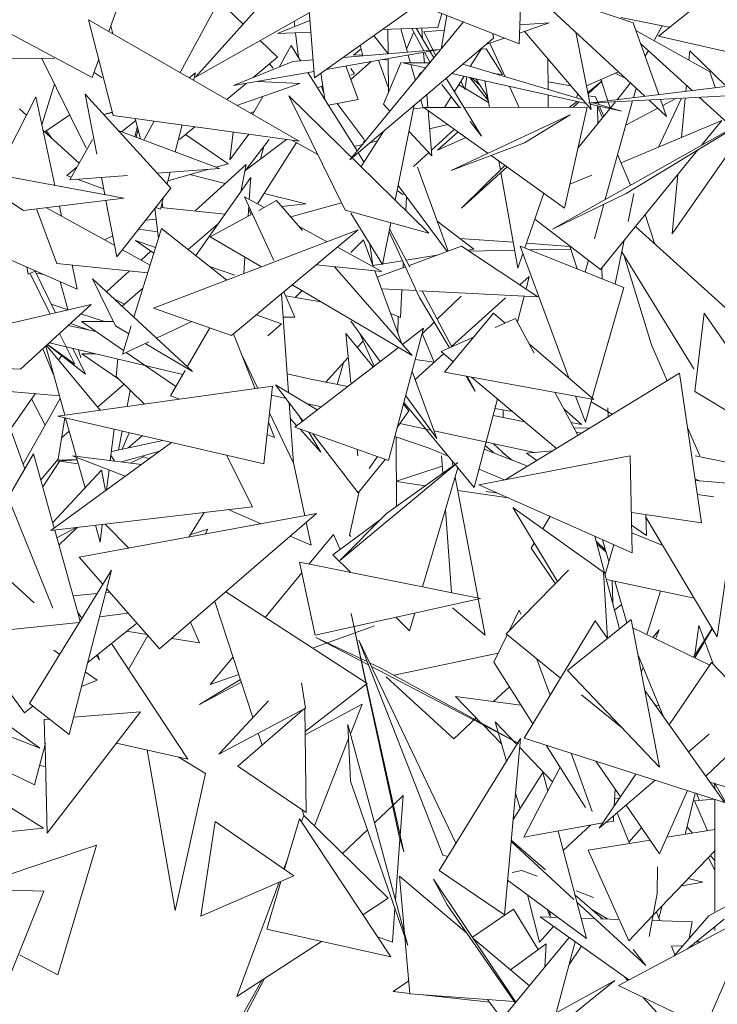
# Model space of a CAD drawing. Header units: metres. Extents: x -14.5 to 13.1, y -18.9 to 3.3.
# Tile 138 of 216: x 10.412 to 10.539, y 2.245 to 2.424. Entities that reach past the tile are written whole.
import ezdxf

# ---------------------------------------------------------------- set-up
doc = ezdxf.new("R2010")
doc.units = ezdxf.units.M
doc.layers.add('G-IMPT', color=7, linetype='Continuous', lineweight=5)
doc.layers.add('L-PLNT', color=7, linetype='Continuous', lineweight=5, true_color=0x005900)

# ---------------------------------------------------------------- blocks, each defined once
blk = doc.blocks.new('ÁRVORES ORNAMENTAIS - Pequeno e Médio Porte - Ipê-roxo-2940656-CORTE_CALÇADA')
at = {"layer": 'G-IMPT', "color": 253, "true_color": 0xaaaaaa}
for p, q in [((6.79306, 2.44606), (6.76361, 2.4132)), ((6.78525, 2.41308), (6.81826, 2.43663)), ((6.82312, 2.43548), (6.82242, 2.41924)), ((6.84776, 2.42067), (6.86253, 2.43244)), ((6.76968, 2.43049), (6.7608, 2.41402)), ((6.74782, 2.42151), (6.75032, 2.42847)), ((6.78525, 2.41308), (6.78394, 2.42917)), ((6.84532, 2.40971), (6.82419, 2.42927)), ((6.82457, 2.42926), (6.8432, 2.42309)), ((6.74479, 2.4131), (6.71866, 2.42715)), ((6.77225, 2.42284), (6.76784, 2.42708)), ((6.80404, 2.42649), (6.82242, 2.41924)), ((6.78429, 2.4249), (6.76361, 2.4132)), ((6.8084, 2.42477), (6.80764, 2.42222)), ((6.74414, 2.42363), (6.74863, 2.40624)), ((6.74414, 2.42363), (6.78243, 2.40152)), ((6.7844, 2.42349), (6.77853, 2.42111)), ((6.78155, 2.42335), (6.78166, 2.42238)), ((6.81233, 2.42322), (6.79165, 2.39815)), ((6.80824, 2.41826), (6.80931, 2.42441)), ((6.82792, 2.42307), (6.8225, 2.4212)), ((6.82792, 2.42307), (6.82257, 2.42269)), ((6.84096, 2.42403), (6.84975, 2.42225)), ((6.84785, 2.41002), (6.8432, 2.42309)), ((6.74819, 2.42255), (6.74858, 2.42107)), ((6.78458, 2.42134), (6.77853, 2.42111)), ((6.78179, 2.42123), (6.78231, 2.41678)), ((6.80764, 2.42222), (6.79752, 2.42183)), ((6.79855, 2.42187), (6.7986, 2.41744)), ((6.80096, 2.42196), (6.80215, 2.41772)), ((6.80324, 2.42126), (6.80199, 2.41827)), ((6.80512, 2.41796), (6.80294, 2.42204)), ((6.80614, 2.41804), (6.80369, 2.42207)), ((6.80472, 2.42211), (6.80488, 2.42012)), ((6.80884, 2.42172), (6.80514, 2.42146)), ((6.80731, 2.41713), (6.80514, 2.42146)), ((6.81767, 2.42111), (6.81778, 2.42027)), ((6.82339, 2.42151), (6.83556, 2.40733)), ((6.83274, 2.42135), (6.83556, 2.40733)), ((6.84369, 2.4217), (6.85709, 2.41415)), ((6.84846, 2.42251), (6.84698, 2.41985)), ((6.77849, 2.41684), (6.77536, 2.41985)), ((6.81778, 2.42027), (6.79165, 2.39815)), ((6.7986, 2.41746), (6.79604, 2.42078)), ((6.8198, 2.42027), (6.81639, 2.4191)), ((6.81714, 2.41936), (6.81993, 2.41323)), ((6.84454, 2.41933), (6.85389, 2.41076)), ((6.84776, 2.42067), (6.87041, 2.41547)), ((6.77878, 2.41503), (6.78096, 2.41894)), ((6.78096, 2.41894), (6.78269, 2.41617)), ((6.78737, 2.4146), (6.80797, 2.41819)), ((6.79045, 2.41679), (6.80797, 2.41819)), ((6.79232, 2.4172), (6.79372, 2.41833)), ((6.79356, 2.41901), (6.79403, 2.41708)), ((6.80508, 2.41756), (6.80522, 2.41578)), ((6.80625, 2.41585), (6.80525, 2.41772)), ((6.80687, 2.41684), (6.80623, 2.41789)), ((6.81564, 2.41846), (6.81355, 2.41512)), ((6.81643, 2.41833), (6.81552, 2.41827)), ((6.8194, 2.41367), (6.81643, 2.41833)), ((6.84596, 2.41803), (6.84537, 2.41698)), ((6.85348, 2.41798), (6.85331, 2.41627)), ((6.85348, 2.41798), (6.86006, 2.41152)), ((6.73798, 2.41659), (6.7295, 2.41667)), ((6.74373, 2.40027), (6.73563, 2.41661)), ((6.74479, 2.4131), (6.74599, 2.41645)), ((6.78131, 2.41606), (6.7705, 2.41165)), ((6.77849, 2.41684), (6.77406, 2.41311)), ((6.78131, 2.41606), (6.78498, 2.41635)), ((6.79552, 2.41602), (6.79183, 2.41277)), ((6.79399, 2.41722), (6.79232, 2.4172)), ((6.79687, 2.41625), (6.79865, 2.41135)), ((6.79861, 2.4163), (6.79775, 2.41641)), ((6.801, 2.4159), (6.7978, 2.40825)), ((6.79861, 2.41656), (6.79866, 2.41031)), ((6.80618, 2.41577), (6.80128, 2.41582)), ((6.80128, 2.41582), (6.80546, 2.41489)), ((6.80229, 2.4172), (6.80268, 2.4158)), ((6.82769, 2.4165), (6.82772, 2.41093)), ((6.74664, 2.41304), (6.74514, 2.41406)), ((6.76244, 2.41307), (6.7636, 2.41399)), ((6.76325, 2.4126), (6.7636, 2.41399)), ((6.7705, 2.41165), (6.78516, 2.41421)), ((6.77702, 2.4156), (6.77772, 2.41482)), ((6.78404, 2.41401), (6.79298, 2.39976)), ((6.7871, 2.40914), (6.78638, 2.41389)), ((6.79316, 2.40913), (6.79094, 2.41522)), ((6.79249, 2.4138), (6.79181, 2.41478)), ((6.80277, 2.41549), (6.80358, 2.41261)), ((6.80392, 2.41303), (6.80456, 2.41402)), ((6.81218, 2.41553), (6.83408, 2.40905)), ((6.8194, 2.41367), (6.81773, 2.41388)), ((6.84052, 2.41415), (6.83469, 2.41164)), ((6.8399, 2.41389), (6.84174, 2.41302)), ((6.85709, 2.41415), (6.85811, 2.41128)), ((6.77282, 2.41206), (6.76931, 2.4091)), ((6.77112, 2.40806), (6.78259, 2.41206)), ((6.77493, 2.41242), (6.78259, 2.41206)), ((6.79249, 2.4138), (6.79181, 2.41354)), ((6.81562, 2.40244), (6.8092, 2.41301)), ((6.81018, 2.41384), (6.83463, 2.40841)), ((6.81243, 2.41334), (6.81069, 2.41056)), ((6.81255, 2.41097), (6.81186, 2.41243)), ((6.81255, 2.41097), (6.81293, 2.41323)), ((6.8135, 2.4131), (6.81681, 2.40894)), ((6.81531, 2.41172), (6.81378, 2.41304)), ((6.81669, 2.40962), (6.81456, 2.41287)), ((6.81618, 2.41251), (6.81703, 2.40769)), ((6.83187, 2.41163), (6.82771, 2.41233)), ((6.83757, 2.41249), (6.83495, 2.41037)), ((6.83757, 2.41249), (6.83499, 2.41015)), ((6.86497, 2.41212), (6.83505, 2.40844)), ((6.83855, 2.40887), (6.83727, 2.41275)), ((6.84025, 2.40908), (6.84271, 2.41213)), ((6.73797, 2.4119), (6.73566, 2.40453)), ((6.78672, 2.41163), (6.78577, 2.41127)), ((6.78693, 2.41027), (6.78652, 2.41155)), ((6.80837, 2.41188), (6.81159, 2.40769)), ((6.81241, 2.41127), (6.81148, 2.41182)), ((6.81687, 2.4086), (6.81258, 2.41116)), ((6.82072, 2.4115), (6.82246, 2.40769)), ((6.83505, 2.40844), (6.87093, 2.41034)), ((6.84321, 2.40945), (6.8437, 2.41121)), ((6.85287, 2.4117), (6.85276, 2.41062)), ((6.72734, 2.3955), (6.73457, 2.40958)), ((6.73803, 2.3935), (6.73457, 2.40958)), ((6.74351, 2.41009), (6.75911, 2.39302)), ((6.74351, 2.41009), (6.74564, 2.39921)), ((6.77398, 2.4064), (6.77581, 2.4097)), ((6.78059, 2.40977), (6.79078, 2.38901)), ((6.78059, 2.40977), (6.80603, 2.38481)), ((6.79316, 2.40913), (6.78776, 2.40809)), ((6.80457, 2.40908), (6.80498, 2.40761)), ((6.80567, 2.41002), (6.80586, 2.40768)), ((6.8101, 2.40962), (6.80888, 2.40768)), ((6.81636, 2.41013), (6.81678, 2.40909)), ((6.82772, 2.40995), (6.82773, 2.40769)), ((6.83297, 2.40878), (6.83163, 2.4077)), ((6.83337, 2.40869), (6.83227, 2.4077)), ((6.83311, 2.41018), (6.83285, 2.40941)), ((6.83313, 2.40025), (6.83995, 2.4087)), ((6.83631, 2.40958), (6.83506, 2.4098)), ((6.83596, 2.40849), (6.84106, 2.40698)), ((6.83691, 2.40821), (6.83631, 2.40958)), ((6.83811, 2.39098), (6.84305, 2.40887)), ((6.83897, 2.4076), (6.83863, 2.40863)), ((6.84926, 2.40606), (6.84606, 2.40903)), ((6.85198, 2.40934), (6.84778, 2.40047)), ((6.84926, 2.40606), (6.84817, 2.40914)), ((6.85091, 2.40928), (6.84856, 2.40803)), ((6.85264, 2.40938), (6.85195, 2.40222)), ((6.85525, 2.40951), (6.86044, 2.40476)), ((6.73286, 2.40625), (6.73159, 2.4074)), ((6.74847, 2.40683), (6.74688, 2.4064)), ((6.7485, 2.40674), (6.74691, 2.40637)), ((6.77428, 2.40695), (6.77353, 2.40666)), ((6.78938, 2.40841), (6.79426, 2.40183)), ((6.7978, 2.40825), (6.79896, 2.40701)), ((6.79993, 2.3908), (6.80337, 2.40807)), ((6.80498, 2.40761), (6.80324, 2.4074)), ((6.81185, 2.40769), (6.80512, 2.40768)), ((6.8168, 2.39933), (6.80512, 2.40768)), ((6.8059, 2.40712), (6.80655, 2.39889)), ((6.83479, 2.4077), (6.81243, 2.40769)), ((6.8307, 2.38938), (6.83479, 2.4077)), ((6.83537, 2.40825), (6.84106, 2.40698)), ((6.83668, 2.40796), (6.83677, 2.40476)), ((6.83759, 2.40578), (6.83668, 2.40795)), ((6.83784, 2.4061), (6.83706, 2.40787)), ((6.84765, 2.40755), (6.84183, 2.40445)), ((6.74074, 2.40631), (6.73617, 2.40325)), ((6.74863, 2.40624), (6.78243, 2.40152)), ((6.75015, 2.40327), (6.75273, 2.40533)), ((6.75263, 2.40568), (6.75361, 2.40196)), ((6.75605, 2.4052), (6.75423, 2.40183)), ((6.81009, 2.39619), (6.83175, 2.40633)), ((6.81353, 2.40515), (6.81562, 2.40244)), ((6.82339, 2.40122), (6.83175, 2.40633)), ((6.82848, 2.38557), (6.86575, 2.40651)), ((6.84097, 2.39762), (6.8593, 2.4053)), ((6.84188, 2.39204), (6.86575, 2.40651)), ((6.86534, 2.40633), (6.85025, 2.38471)), ((6.85568, 2.40085), (6.8593, 2.4053)), ((6.74245, 2.39755), (6.73588, 2.40351)), ((6.73643, 2.40343), (6.73741, 2.40213)), ((6.74952, 2.40351), (6.76794, 2.39655)), ((6.75302, 2.40421), (6.75259, 2.40235)), ((6.75316, 2.40369), (6.75278, 2.40228)), ((6.75991, 2.39959), (6.76116, 2.40449)), ((6.76346, 2.40417), (6.76069, 2.40183)), ((6.77044, 2.4032), (6.76986, 2.39818)), ((6.79369, 2.39692), (6.79775, 2.40331)), ((6.80242, 2.40331), (6.80655, 2.39889)), ((6.80616, 2.40381), (6.80945, 2.40458)), ((6.81067, 2.40371), (6.80647, 2.39987)), ((6.8076, 2.39994), (6.81133, 2.40324)), ((6.74488, 2.40183), (6.74073, 2.39453)), ((6.76956, 2.39745), (6.76178, 2.40275)), ((6.76986, 2.39818), (6.77328, 2.4028)), ((6.77257, 2.39613), (6.78017, 2.40183)), ((6.77699, 2.40183), (6.77264, 2.39618)), ((6.78124, 2.40169), (6.78582, 2.39912)), ((6.79401, 2.40101), (6.79432, 2.40175)), ((6.79534, 2.40127), (6.79665, 2.40158)), ((6.8128, 2.40219), (6.8076, 2.39994)), ((6.78194, 2.4013), (6.77487, 2.39014)), ((6.77604, 2.4006), (6.77543, 2.39827)), ((6.79246, 2.4006), (6.79396, 2.40095)), ((6.82339, 2.40122), (6.81009, 2.39619)), ((6.83724, 2.37823), (6.85496, 2.39996)), ((6.79318, 2.39944), (6.79423, 2.39777)), ((6.80602, 2.39946), (6.80324, 2.39692)), ((6.8307, 2.38938), (6.81734, 2.39893)), ((6.81877, 2.39791), (6.81905, 2.39633)), ((6.84267, 2.39354), (6.84035, 2.39911)), ((6.72037, 2.3968), (6.73233, 2.38893)), ((6.72037, 2.3968), (6.75056, 2.39117)), ((6.74017, 2.39532), (6.74202, 2.39679)), ((6.76794, 2.39655), (6.75665, 2.39571)), ((6.76583, 2.3964), (6.75856, 2.39434)), ((6.76352, 2.38885), (6.77281, 2.39731)), ((6.76956, 2.39745), (6.76728, 2.3968)), ((6.77181, 2.39232), (6.77281, 2.39731)), ((6.80396, 2.39681), (6.80952, 2.38157)), ((6.81986, 2.39713), (6.81196, 2.38934)), ((6.82026, 2.39685), (6.81196, 2.38934)), ((6.74101, 2.39502), (6.74017, 2.39532)), ((6.75123, 2.39531), (6.74073, 2.39453)), ((6.74688, 2.3929), (6.74208, 2.39463)), ((6.74648, 2.39496), (6.74709, 2.39182)), ((6.75842, 2.39378), (6.75896, 2.39588)), ((6.769, 2.39384), (6.76258, 2.39548)), ((6.76364, 2.38073), (6.77366, 2.39494)), ((6.77337, 2.39096), (6.77366, 2.39494)), ((6.81914, 2.39583), (6.82222, 2.37844)), ((6.83167, 2.39373), (6.83565, 2.39539)), ((6.85129, 2.39547), (6.85025, 2.38471)), ((6.75911, 2.39302), (6.74931, 2.38053)), ((6.80029, 2.3926), (6.80134, 2.39179)), ((6.80046, 2.39348), (6.80935, 2.38151)), ((6.73233, 2.38893), (6.75056, 2.39117)), ((6.7473, 2.39077), (6.74931, 2.38053)), ((6.75723, 2.38916), (6.75779, 2.39135)), ((6.77606, 2.38949), (6.7725, 2.39143)), ((6.7725, 2.39143), (6.77785, 2.37984)), ((6.77831, 2.39073), (6.77509, 2.38896)), ((6.78366, 2.39012), (6.77608, 2.39205)), ((6.77831, 2.39073), (6.78308, 2.38529)), ((6.80185, 2.38892), (6.80198, 2.39144)), ((6.82691, 2.39209), (6.82348, 2.38212)), ((6.84188, 2.39204), (6.82848, 2.38557)), ((6.84329, 2.39204), (6.84225, 2.38692)), ((6.73467, 2.38922), (6.73835, 2.37932)), ((6.74891, 2.38256), (6.73648, 2.38944)), ((6.73923, 2.38792), (6.73884, 2.38973)), ((6.75685, 2.38383), (6.75622, 2.38934)), ((6.75723, 2.38916), (6.75633, 2.38949)), ((6.75732, 2.38949), (6.76897, 2.38829)), ((6.75766, 2.38945), (6.75756, 2.39044)), ((6.77314, 2.3879), (6.77328, 2.38975)), ((6.7737, 2.3882), (6.77324, 2.38929)), ((6.77924, 2.38967), (6.78366, 2.39012)), ((6.79014, 2.39033), (6.7809, 2.38778)), ((6.79078, 2.38901), (6.80603, 2.38481)), ((6.83612, 2.3838), (6.83786, 2.3901)), ((6.75453, 2.38718), (6.75644, 2.38737)), ((6.77393, 2.38833), (6.76628, 2.38414)), ((6.79181, 2.38847), (6.7976, 2.3791)), ((6.80753, 2.38701), (6.81419, 2.38188)), ((6.82528, 2.38735), (6.83724, 2.37823)), ((6.84713, 2.38281), (6.84536, 2.38819)), ((6.75742, 2.38565), (6.75239, 2.36953)), ((6.75671, 2.38505), (6.75325, 2.38555)), ((6.75597, 2.37119), (6.79319, 2.38541)), ((6.76927, 2.37627), (6.75742, 2.38565)), ((6.76776, 2.38657), (6.76224, 2.38183)), ((6.77016, 2.36623), (6.79319, 2.38541)), ((6.78754, 2.38325), (6.78244, 2.38602)), ((6.7976, 2.3791), (6.79912, 2.38672)), ((6.79889, 2.38558), (6.80256, 2.37861)), ((6.86472, 2.36689), (6.84358, 2.38601)), ((6.72131, 2.38373), (6.74209, 2.37464)), ((6.74857, 2.3843), (6.74703, 2.3836)), ((6.75268, 2.38346), (6.75602, 2.38116)), ((6.75268, 2.38346), (6.75634, 2.38218)), ((6.76628, 2.38414), (6.77558, 2.37868)), ((6.79414, 2.38358), (6.79181, 2.3813)), ((6.79414, 2.38358), (6.79596, 2.37866)), ((6.79878, 2.38505), (6.80435, 2.3731)), ((6.81162, 2.38386), (6.82139, 2.38316)), ((6.84155, 2.38352), (6.83993, 2.37558)), ((6.75535, 2.379), (6.7503, 2.38179)), ((6.79749, 2.37783), (6.78939, 2.38224)), ((6.79529, 2.38284), (6.79586, 2.37896)), ((6.81196, 2.38247), (6.80242, 2.37894)), ((6.81196, 2.38247), (6.82582, 2.37321)), ((6.81311, 2.38171), (6.81419, 2.38188)), ((6.81333, 2.38155), (6.82164, 2.38172)), ((6.82263, 2.38246), (6.84149, 2.37496)), ((6.82263, 2.38246), (6.8315, 2.35849)), ((6.82378, 2.38298), (6.83169, 2.38241)), ((6.82434, 2.38178), (6.83185, 2.38193)), ((6.83167, 2.38248), (6.83302, 2.37833)), ((6.75371, 2.37991), (6.75549, 2.38153)), ((6.77237, 2.37745), (6.77259, 2.38044)), ((6.80187, 2.37992), (6.80746, 2.38081)), ((6.82313, 2.3811), (6.82222, 2.37844)), ((6.83445, 2.37776), (6.83505, 2.3799)), ((6.85423, 2.36012), (6.84112, 2.3814)), ((6.8465, 2.3645), (6.84155, 2.3807)), ((6.73318, 2.37733), (6.73294, 2.37865)), ((6.75492, 2.37761), (6.73835, 2.37932)), ((6.74209, 2.37464), (6.74115, 2.37903)), ((6.76612, 2.37876), (6.77073, 2.37715)), ((6.79749, 2.37783), (6.78556, 2.37905)), ((6.78884, 2.37872), (6.80299, 2.36257)), ((6.79586, 2.37896), (6.80122, 2.37981)), ((6.80175, 2.37869), (6.79665, 2.37681)), ((6.80133, 2.37854), (6.80138, 2.37949)), ((6.83748, 2.37853), (6.83754, 2.37653)), ((6.73454, 2.37795), (6.73318, 2.37733)), ((6.73352, 2.37748), (6.73715, 2.3701)), ((6.73444, 2.3779), (6.73814, 2.37033)), ((6.73606, 2.37728), (6.73463, 2.37752)), ((6.76304, 2.35963), (6.74484, 2.37654)), ((6.74484, 2.37654), (6.74902, 2.36795)), ((6.74741, 2.37416), (6.75157, 2.37796)), ((6.79622, 2.37796), (6.80112, 2.36469)), ((6.82256, 2.37539), (6.82429, 2.37695)), ((6.82369, 2.37463), (6.82429, 2.37695)), ((6.74036, 2.37092), (6.73897, 2.376)), ((6.75404, 2.37479), (6.75024, 2.37153)), ((6.78117, 2.3754), (6.80299, 2.36257)), ((6.80376, 2.37439), (6.79742, 2.37472)), ((6.80087, 2.36949), (6.80112, 2.37453)), ((6.84149, 2.37496), (6.83575, 2.35484)), ((6.74877, 2.3729), (6.75069, 2.37192)), ((6.77922, 2.37377), (6.78049, 2.3558)), ((6.78165, 2.36953), (6.77968, 2.37416)), ((6.78638, 2.37233), (6.78001, 2.37339)), ((6.78295, 2.37435), (6.78174, 2.3731)), ((6.82582, 2.37321), (6.80434, 2.37435)), ((6.80435, 2.3731), (6.80978, 2.36395)), ((6.80482, 2.37433), (6.81019, 2.36414)), ((6.81193, 2.37335), (6.80755, 2.36916)), ((6.81017, 2.36419), (6.81999, 2.37306)), ((6.82213, 2.36867), (6.82335, 2.37334)), ((6.74464, 2.37186), (6.70025, 2.36144)), ((6.7318, 2.36006), (6.74464, 2.37186)), ((6.74047, 2.37088), (6.73737, 2.3719)), ((6.77016, 2.36623), (6.75597, 2.37119)), ((6.74704, 2.36873), (6.74276, 2.37013)), ((6.77463, 2.36995), (6.77924, 2.3683)), ((6.78165, 2.36953), (6.77952, 2.36955)), ((6.80087, 2.36949), (6.79909, 2.3702)), ((6.80044, 2.36966), (6.80038, 2.36671)), ((6.81779, 2.37025), (6.80885, 2.35954)), ((6.81988, 2.36845), (6.81779, 2.37025)), ((6.82179, 2.3693), (6.81809, 2.36765)), ((6.82179, 2.3693), (6.82515, 2.36301)), ((6.85436, 2.35601), (6.85606, 2.37025)), ((6.87437, 2.34394), (6.85606, 2.37025)), ((6.74548, 2.36692), (6.74047, 2.36802)), ((6.74416, 2.36721), (6.74084, 2.36836)), ((6.7505, 2.36345), (6.74286, 2.36873)), ((6.74864, 2.36873), (6.74286, 2.36873)), ((6.75145, 2.36651), (6.74902, 2.36795)), ((6.75191, 2.36796), (6.75029, 2.36278)), ((6.76292, 2.36876), (6.75649, 2.36572)), ((6.76209, 2.36051), (6.76623, 2.3676)), ((6.77676, 2.36612), (6.77924, 2.3683)), ((6.79181, 2.36881), (6.7972, 2.36149)), ((6.7987, 2.34345), (6.80507, 2.36754)), ((6.80122, 2.36458), (6.80507, 2.36754)), ((6.807, 2.36864), (6.8048, 2.36653)), ((6.73889, 2.36657), (6.74163, 2.36099)), ((6.77447, 2.35652), (6.77051, 2.36653)), ((6.79589, 2.36048), (6.79093, 2.36655)), ((6.79093, 2.36655), (6.79181, 2.35761)), ((6.79348, 2.36655), (6.79611, 2.36065)), ((6.80701, 2.36134), (6.80482, 2.36655)), ((6.81416, 2.36591), (6.80824, 2.36327)), ((6.73779, 2.35906), (6.73583, 2.36376)), ((6.73635, 2.36424), (6.73983, 2.35171)), ((6.73649, 2.36437), (6.74623, 2.3526)), ((6.7367, 2.36456), (6.74163, 2.36099)), ((6.73675, 2.36452), (6.74358, 2.35918)), ((6.76129, 2.35914), (6.73704, 2.36487)), ((6.74129, 2.36387), (6.74358, 2.35918)), ((6.7551, 2.36506), (6.75029, 2.36278)), ((6.76304, 2.35963), (6.75443, 2.36474)), ((6.78164, 2.34952), (6.8005, 2.36403)), ((6.79409, 2.36519), (6.79301, 2.36401)), ((6.83605, 2.35458), (6.82424, 2.36471)), ((6.84935, 2.35798), (6.8465, 2.3645)), ((6.73868, 2.36172), (6.73926, 2.36256)), ((6.74274, 2.36213), (6.74234, 2.36362)), ((6.74964, 2.35827), (6.74294, 2.36289)), ((6.74544, 2.36289), (6.74294, 2.36289)), ((6.74946, 2.36194), (6.74917, 2.35872)), ((6.75999, 2.3569), (6.75099, 2.36311)), ((6.77202, 2.3627), (6.77493, 2.35658)), ((6.79136, 2.3622), (6.78729, 2.35774)), ((6.80353, 2.3582), (6.80871, 2.36287)), ((6.80824, 2.36327), (6.81043, 2.36143)), ((6.7318, 2.36006), (6.70025, 2.36144)), ((6.72588, 2.36032), (6.73254, 2.34195)), ((6.79051, 2.36126), (6.78938, 2.35732)), ((6.807, 2.36134), (6.80356, 2.36185)), ((6.75435, 2.35372), (6.74917, 2.35872)), ((6.75903, 2.35525), (6.7617, 2.35984)), ((6.78459, 2.35828), (6.78024, 2.35924)), ((6.80298, 2.35966), (6.80748, 2.3475)), ((6.83605, 2.35458), (6.80885, 2.35954)), ((6.81282, 2.35882), (6.81444, 2.35609)), ((6.81302, 2.35878), (6.81444, 2.35609)), ((6.81375, 2.35865), (6.82922, 2.34567)), ((6.8516, 2.35936), (6.81991, 2.33998)), ((6.8516, 2.35936), (6.85562, 2.33216)), ((6.77761, 2.35696), (6.73854, 2.35153)), ((6.74575, 2.35317), (6.7506, 2.35734)), ((6.77599, 2.34288), (6.77761, 2.35696)), ((6.78314, 2.35068), (6.77813, 2.35721)), ((6.77813, 2.35721), (6.78572, 2.35266)), ((6.79128, 2.35694), (6.78459, 2.35828)), ((6.72736, 2.35623), (6.73885, 2.35524)), ((6.72993, 2.34916), (6.73443, 2.35562)), ((6.75172, 2.35626), (6.75114, 2.35328)), ((6.76066, 2.3546), (6.75903, 2.35525)), ((6.78005, 2.35472), (6.77743, 2.35533)), ((6.80181, 2.35521), (6.80748, 2.3475)), ((6.82895, 2.35588), (6.83312, 2.34806)), ((6.83272, 2.35519), (6.83448, 2.35042)), ((6.85436, 2.35601), (6.87437, 2.34394)), ((6.73899, 2.35473), (6.73223, 2.34282)), ((6.73626, 2.34991), (6.73379, 2.3547)), ((6.78062, 2.35397), (6.78139, 2.34297)), ((6.78649, 2.35326), (6.78373, 2.35385)), ((6.80237, 2.35253), (6.80141, 2.35371)), ((6.81428, 2.33854), (6.80149, 2.35402)), ((6.81428, 2.33854), (6.81848, 2.35468)), ((6.83569, 2.35465), (6.83448, 2.35042)), ((6.83554, 2.35413), (6.83937, 2.35188)), ((6.83862, 2.35142), (6.83858, 2.35306)), ((6.83858, 2.35306), (6.83862, 2.35142)), ((6.77599, 2.34288), (6.73854, 2.35153)), ((6.73984, 2.35123), (6.73862, 2.34371)), ((6.73997, 2.3512), (6.74189, 2.34429)), ((6.77705, 2.35211), (6.78139, 2.34297)), ((6.78224, 2.35185), (6.78301, 2.35058)), ((6.80237, 2.35253), (6.80029, 2.34949)), ((6.82347, 2.3505), (6.8177, 2.35165)), ((6.82125, 2.35236), (6.81804, 2.35295)), ((6.81956, 2.35267), (6.81952, 2.35129)), ((6.83376, 2.35004), (6.83056, 2.35285)), ((6.77796, 2.34768), (6.77686, 2.35045)), ((6.78082, 2.35111), (6.782, 2.3498)), ((6.7987, 2.34345), (6.78164, 2.34952)), ((6.80639, 2.34897), (6.80077, 2.35018)), ((6.83376, 2.35004), (6.83187, 2.35039)), ((6.83241, 2.34938), (6.83536, 2.34943)), ((6.85532, 2.34429), (6.85306, 2.34948)), ((6.72488, 2.34815), (6.73766, 2.31661)), ((6.73925, 2.34757), (6.74065, 2.34878)), ((6.7488, 2.34916), (6.74809, 2.34348)), ((6.75028, 2.34882), (6.74962, 2.34541)), ((6.75024, 2.34554), (6.75153, 2.34853)), ((6.75388, 2.34798), (6.75132, 2.34577)), ((6.77796, 2.34768), (6.77676, 2.34816)), ((6.78255, 2.3492), (6.78636, 2.34499)), ((6.78419, 2.34861), (6.78636, 2.34499)), ((6.79318, 2.33761), (6.78494, 2.34835)), ((6.80588, 2.34576), (6.79986, 2.34785)), ((6.80013, 2.33511), (6.8001, 2.34777)), ((6.82526, 2.34492), (6.80698, 2.34885)), ((6.83374, 2.34844), (6.83281, 2.34862)), ((6.75924, 2.34675), (6.73731, 2.33074)), ((6.7483, 2.34513), (6.75767, 2.34711)), ((6.81628, 2.34621), (6.81782, 2.34486)), ((6.81778, 2.34652), (6.82013, 2.34429)), ((6.7295, 2.33675), (6.73416, 2.3447)), ((6.73791, 2.33118), (6.73416, 2.3447)), ((6.75082, 2.3406), (6.74121, 2.34434)), ((6.74121, 2.34434), (6.7538, 2.34277)), ((6.74196, 2.34404), (6.74351, 2.33848)), ((6.74888, 2.34338), (6.74823, 2.34429)), ((6.75016, 2.34322), (6.75709, 2.34517)), ((6.75176, 2.34303), (6.75417, 2.34415)), ((6.75514, 2.34375), (6.75387, 2.34427)), ((6.76927, 2.34429), (6.77396, 2.33504)), ((6.793, 2.34548), (6.79312, 2.34429)), ((6.79667, 2.34417), (6.79518, 2.34199)), ((6.80941, 2.34429), (6.80588, 2.34576)), ((6.80855, 2.34117), (6.80832, 2.34429)), ((6.84262, 2.34429), (6.81513, 2.33907)), ((6.82394, 2.34244), (6.8161, 2.34553)), ((6.8195, 2.34489), (6.82119, 2.34353)), ((6.82848, 2.34523), (6.82381, 2.34478)), ((6.82567, 2.3435), (6.82381, 2.34478)), ((6.84262, 2.34429), (6.84301, 2.3267)), ((6.8765, 2.33988), (6.85446, 2.34429)), ((6.73862, 2.34371), (6.73547, 2.33997)), ((6.73895, 2.3434), (6.73582, 2.33871)), ((6.74208, 2.34361), (6.73833, 2.34336)), ((6.74207, 2.34367), (6.73848, 2.34355)), ((6.7389, 2.34333), (6.74228, 2.34289)), ((6.78347, 2.33342), (6.78137, 2.34333)), ((6.78986, 2.32527), (6.81127, 2.34313)), ((6.79318, 2.33761), (6.79807, 2.34368)), ((6.79833, 2.33381), (6.81127, 2.34313)), ((6.80012, 2.33969), (6.80846, 2.34245)), ((6.81041, 2.34255), (6.81024, 2.34343)), ((6.73763, 2.33218), (6.74652, 2.34172)), ((6.74724, 2.33799), (6.74652, 2.34172)), ((6.74788, 2.34175), (6.74743, 2.33813)), ((6.80487, 2.3205), (6.81132, 2.34213)), ((6.81499, 2.31846), (6.81081, 2.34043)), ((6.81981, 2.33996), (6.81515, 2.3419)), ((6.70944, 2.34031), (6.73426, 2.31758)), ((6.80012, 2.33963), (6.80536, 2.33888)), ((6.81513, 2.33907), (6.84301, 2.3267)), ((6.85444, 2.34013), (6.8553, 2.33974)), ((6.85449, 2.33981), (6.86244, 2.33915)), ((6.85843, 2.31138), (6.86244, 2.33915)), ((6.79157, 2.32989), (6.79335, 2.33783)), ((6.81127, 2.33802), (6.82051, 2.33668)), ((6.81644, 2.33786), (6.81857, 2.33755)), ((6.85782, 2.33686), (6.85486, 2.33728)), ((6.77396, 2.33504), (6.73731, 2.33074)), ((6.74243, 2.32588), (6.78559, 2.33381)), ((6.75705, 2.30919), (6.78559, 2.33381)), ((6.76239, 2.32955), (6.76518, 2.33401)), ((6.76954, 2.33453), (6.77552, 2.33196)), ((6.79833, 2.33381), (6.78986, 2.32527)), ((6.81014, 2.31944), (6.80904, 2.33448)), ((6.8294, 2.32145), (6.82127, 2.33492)), ((6.82127, 2.33492), (6.83778, 2.32318)), ((6.8281, 2.33332), (6.82673, 2.33104)), ((6.84285, 2.33401), (6.85562, 2.33216)), ((6.84549, 2.33363), (6.84563, 2.32984)), ((6.7454, 2.33169), (6.74625, 2.32863)), ((6.74665, 2.33184), (6.74625, 2.32863)), ((6.74715, 2.3319), (6.75149, 2.32754)), ((6.78461, 2.32806), (6.78373, 2.33221)), ((6.78857, 2.3263), (6.79739, 2.33287)), ((6.84563, 2.32984), (6.8429, 2.33171)), ((6.84551, 2.33314), (6.85843, 2.31138)), ((6.74261, 2.31423), (6.738, 2.33082)), ((6.7419, 2.33128), (6.73839, 2.32943)), ((6.7421, 2.3313), (6.73877, 2.32805)), ((6.76264, 2.32995), (6.76586, 2.33097)), ((6.76536, 2.33009), (6.76586, 2.33097)), ((6.78081, 2.32969), (6.78461, 2.32806)), ((6.78868, 2.33004), (6.78427, 2.32466)), ((6.78991, 2.3273), (6.78868, 2.33004)), ((6.79157, 2.32989), (6.79181, 2.32966)), ((6.83619, 2.32973), (6.84072, 2.31288)), ((6.84857, 2.32799), (6.84293, 2.33034)), ((6.82517, 2.32846), (6.8246, 2.32752)), ((6.83643, 2.32883), (6.83816, 2.32718)), ((6.83656, 2.32833), (6.83827, 2.32682)), ((6.83762, 2.32902), (6.83877, 2.3251)), ((6.83807, 2.32272), (6.83969, 2.32817)), ((6.78857, 2.3263), (6.79176, 2.32315)), ((6.8246, 2.32752), (6.82903, 2.32107)), ((6.74243, 2.32588), (6.74673, 2.32096)), ((6.78252, 2.32501), (6.78538, 2.31173)), ((6.78252, 2.32501), (6.81541, 2.31838)), ((6.73343, 2.29925), (6.74829, 2.3235)), ((6.74062, 2.29361), (6.74829, 2.3235)), ((6.78294, 2.32304), (6.77629, 2.31492)), ((6.82006, 2.31192), (6.83143, 2.32351)), ((6.83853, 2.31112), (6.83778, 2.32318)), ((6.83831, 2.32182), (6.85425, 2.31843)), ((6.83935, 2.3216), (6.83945, 2.31759)), ((6.83936, 2.3216), (6.83946, 2.31757)), ((6.83983, 2.3215), (6.84204, 2.31395)), ((6.74571, 2.31929), (6.74133, 2.31885)), ((6.74799, 2.31953), (6.74725, 2.31945)), ((6.74743, 2.32017), (6.75705, 2.30919)), ((6.79481, 2.30294), (6.76909, 2.31958)), ((6.84564, 2.31181), (6.84814, 2.31973)), ((6.77404, 2.29674), (6.76709, 2.31785)), ((6.78538, 2.31173), (6.81541, 2.31838)), ((6.81627, 2.31173), (6.81502, 2.31829)), ((6.83981, 2.31626), (6.84106, 2.31729)), ((6.74217, 2.3158), (6.74295, 2.31479)), ((6.74612, 2.31503), (6.75135, 2.31569)), ((6.79457, 2.3031), (6.79187, 2.31564)), ((6.79465, 2.30305), (6.79187, 2.31564)), ((6.8025, 2.31252), (6.80345, 2.31573)), ((6.81627, 2.31173), (6.81034, 2.31666)), ((6.8206, 2.31247), (6.82247, 2.31627)), ((6.82247, 2.31627), (6.82274, 2.31552)), ((6.71952, 2.31168), (6.74247, 2.31401)), ((6.74399, 2.30675), (6.75293, 2.3139)), ((6.76432, 2.3103), (6.7627, 2.31406)), ((6.80002, 2.31497), (6.8025, 2.31252)), ((6.82336, 2.29298), (6.83626, 2.3143)), ((6.84282, 2.31458), (6.83124, 2.30526)), ((6.83853, 2.31112), (6.83626, 2.3143)), ((6.84795, 2.28769), (6.84282, 2.31458)), ((6.73249, 2.29755), (6.72201, 2.31193)), ((6.75475, 2.31182), (6.75107, 2.31241)), ((6.79617, 2.31342), (6.78487, 2.30937)), ((6.82006, 2.31192), (6.82997, 2.30391)), ((6.84311, 2.31303), (6.85713, 2.30626)), ((6.84676, 2.31126), (6.84789, 2.31268)), ((6.84789, 2.31268), (6.84721, 2.31105)), ((6.85412, 2.30771), (6.85753, 2.3129)), ((6.85439, 2.30758), (6.85756, 2.31284)), ((6.8544, 2.30814), (6.85509, 2.31347)), ((6.85612, 2.31076), (6.85509, 2.31347)), ((6.74829, 2.31019), (6.7622, 2.28918)), ((6.75143, 2.30545), (6.75492, 2.31162)), ((6.76432, 2.3103), (6.75927, 2.31111)), ((6.78549, 2.31129), (6.79482, 2.3069)), ((6.78549, 2.31129), (6.79506, 2.30628)), ((6.80856, 2.27167), (6.7933, 2.31081)), ((6.81095, 2.27385), (6.7933, 2.31081)), ((6.81782, 2.30681), (6.82025, 2.31176)), ((6.85781, 2.30633), (6.85619, 2.31057)), ((6.73781, 2.30895), (6.73892, 2.3082)), ((6.79969, 2.30443), (6.81863, 2.30846)), ((6.74612, 2.30723), (6.74561, 2.30804)), ((6.74612, 2.30723), (6.74575, 2.30816)), ((6.77042, 2.30775), (6.76629, 2.30272)), ((6.79526, 2.30669), (6.79743, 2.30567)), ((6.81782, 2.30681), (6.82492, 2.29556)), ((6.82569, 2.30736), (6.82808, 2.30078)), ((6.84876, 2.29676), (6.84406, 2.30809)), ((6.84974, 2.29538), (6.85744, 2.30672)), ((6.8617, 2.30225), (6.85744, 2.30672)), ((6.74355, 2.30503), (6.74574, 2.30354)), ((6.79559, 2.30601), (6.82238, 2.29198)), ((6.79743, 2.30567), (6.82238, 2.29198)), ((6.84795, 2.28769), (6.83124, 2.30526)), ((6.845, 2.30581), (6.84465, 2.30498)), ((6.74286, 2.30234), (6.74574, 2.30354)), ((6.76434, 2.29911), (6.77177, 2.30365)), ((6.76434, 2.29911), (6.77194, 2.30314)), ((6.77146, 2.30457), (6.76629, 2.30272)), ((6.78357, 2.29844), (6.78285, 2.30301)), ((6.79481, 2.30294), (6.78355, 2.29418)), ((6.80146, 2.2723), (6.7947, 2.30285)), ((6.81059, 2.29285), (6.79824, 2.30412)), ((6.80061, 2.27516), (6.79464, 2.30281)), ((6.81781, 2.29962), (6.82067, 2.3023)), ((6.8598, 2.28126), (6.84529, 2.30163)), ((6.73343, 2.29925), (6.74062, 2.29361)), ((6.76784, 2.29005), (6.77686, 2.29978)), ((6.82276, 2.29898), (6.81086, 2.30053)), ((6.81554, 2.29573), (6.81086, 2.30053)), ((6.83376, 2.30085), (6.84101, 2.29498)), ((6.85638, 2.28606), (6.87068, 2.29971)), ((6.73431, 2.28448), (6.70438, 2.29892)), ((6.73249, 2.29755), (6.73403, 2.29878)), ((6.75358, 2.29776), (6.73665, 2.27567)), ((6.75358, 2.29776), (6.74144, 2.29679)), ((6.78357, 2.29844), (6.76784, 2.29005)), ((6.7835, 2.29841), (6.77128, 2.28786)), ((6.7835, 2.29841), (6.7837, 2.27947)), ((6.79387, 2.29917), (6.78355, 2.29357)), ((6.79387, 2.29917), (6.79181, 2.2939)), ((6.84713, 2.29905), (6.84789, 2.29886)), ((6.73526, 2.29113), (6.72704, 2.29717)), ((6.73702, 2.29643), (6.7361, 2.29636)), ((6.7361, 2.29636), (6.73622, 2.29202)), ((6.81059, 2.29285), (6.81464, 2.29665)), ((6.82192, 2.29193), (6.81809, 2.29595)), ((6.82014, 2.28877), (6.81809, 2.29595)), ((6.73526, 2.29113), (6.72793, 2.29399)), ((6.7913, 2.29546), (6.79178, 2.28518)), ((6.7913, 2.29546), (6.8022, 2.25526)), ((6.81923, 2.29196), (6.81588, 2.29538)), ((6.77571, 2.29169), (6.77499, 2.29386)), ((6.79142, 2.2929), (6.78521, 2.27702)), ((6.80791, 2.26891), (6.82271, 2.29294)), ((6.81978, 2.26087), (6.82271, 2.29294)), ((6.82336, 2.29298), (6.8598, 2.28126)), ((6.85701, 2.2937), (6.85323, 2.29048)), ((6.73431, 2.28448), (6.73634, 2.29206)), ((6.73623, 2.29164), (6.73665, 2.27567)), ((6.74922, 2.29207), (6.7622, 2.28918)), ((6.7548, 2.29083), (6.75992, 2.26166)), ((6.82851, 2.28502), (6.82256, 2.29126)), ((6.82736, 2.2917), (6.83451, 2.28039)), ((6.71554, 2.28929), (6.73595, 2.27662)), ((6.76543, 2.28655), (6.76042, 2.28958)), ((6.83189, 2.29024), (6.83574, 2.27963)), ((6.8364, 2.28879), (6.84086, 2.2823)), ((6.73633, 2.28783), (6.73525, 2.28799)), ((6.7837, 2.27947), (6.77128, 2.28786)), ((6.82136, 2.27819), (6.82673, 2.28675)), ((6.82332, 2.27495), (6.82989, 2.28769)), ((6.82673, 2.28675), (6.82763, 2.28331)), ((6.76543, 2.28655), (6.75992, 2.26166)), ((6.79178, 2.28518), (6.8022, 2.25526)), ((6.83701, 2.27662), (6.84368, 2.28645)), ((6.84719, 2.28532), (6.83701, 2.27662)), ((6.86549, 2.2825), (6.85714, 2.28499)), ((6.83972, 2.28062), (6.83989, 2.28371)), ((6.84798, 2.27194), (6.85305, 2.28343)), ((6.86928, 2.26501), (6.85799, 2.28482)), ((6.858, 2.28379), (6.85799, 2.28482)), ((6.79957, 2.28084), (6.80135, 2.28255)), ((6.80082, 2.2752), (6.80135, 2.28255)), ((6.8226, 2.28016), (6.8218, 2.28295)), ((6.83979, 2.28192), (6.8407, 2.28206)), ((6.85446, 2.28298), (6.85261, 2.27548)), ((6.85789, 2.28188), (6.85433, 2.28158)), ((6.85433, 2.28158), (6.8567, 2.27614)), ((6.85524, 2.28166), (6.85472, 2.28289)), ((6.85804, 2.26145), (6.858, 2.28184)), ((6.783, 2.27994), (6.7833, 2.27892)), ((6.79616, 2.27756), (6.79941, 2.28069)), ((6.8419, 2.2808), (6.84798, 2.27194)), ((6.76456, 2.2606), (6.76717, 2.27784)), ((6.76717, 2.27784), (6.78149, 2.26796)), ((6.78251, 2.27833), (6.77978, 2.26913)), ((6.78251, 2.27833), (6.79909, 2.25321)), ((6.78328, 2.27892), (6.78286, 2.2778)), ((6.79864, 2.26387), (6.78328, 2.27892)), ((6.83821, 2.27765), (6.83958, 2.2779)), ((6.83958, 2.2779), (6.83963, 2.27886)), ((6.84028, 2.27942), (6.84249, 2.27384)), ((6.71697, 2.27463), (6.73595, 2.27662)), ((6.79035, 2.27199), (6.79487, 2.27632)), ((6.82332, 2.27495), (6.83764, 2.27755)), ((6.82953, 2.27608), (6.83467, 2.25654)), ((6.83543, 2.27715), (6.83046, 2.27254)), ((6.84239, 2.27407), (6.84472, 2.27668)), ((6.84931, 2.27494), (6.85801, 2.27635)), ((6.85394, 2.27569), (6.85296, 2.2769)), ((6.79997, 2.26349), (6.80077, 2.2746)), ((6.80061, 2.27516), (6.80146, 2.2723)), ((6.82725, 2.26905), (6.82102, 2.27443)), ((6.83501, 2.27262), (6.84626, 2.27445)), ((6.74562, 2.27351), (6.72169, 2.26552)), ((6.74562, 2.27351), (6.73856, 2.24991)), ((6.83241, 2.26365), (6.82099, 2.27415)), ((6.84236, 2.25611), (6.83501, 2.27262)), ((6.84681, 2.26076), (6.85802, 2.27248)), ((6.78029, 2.27083), (6.77968, 2.2692)), ((6.80856, 2.27167), (6.80947, 2.27144)), ((6.85689, 2.2713), (6.85802, 2.26892)), ((6.85802, 2.27065), (6.85722, 2.27164)), ((6.80791, 2.26891), (6.81978, 2.26087)), ((6.82118, 2.26855), (6.82295, 2.26888)), ((6.82571, 2.26785), (6.82295, 2.26888)), ((6.8476, 2.26956), (6.84755, 2.26472)), ((6.76456, 2.2606), (6.78149, 2.26796)), ((6.80069, 2.26786), (6.80161, 2.25746)), ((6.80069, 2.26786), (6.81289, 2.25759)), ((6.80689, 2.26735), (6.80935, 2.26269)), ((6.80689, 2.26735), (6.82183, 2.24494)), ((6.82035, 2.26715), (6.83467, 2.25654)), ((6.85319, 2.26743), (6.85586, 2.26679)), ((6.736, 2.26517), (6.70775, 2.26585)), ((6.77879, 2.26678), (6.77111, 2.24601)), ((6.77913, 2.26693), (6.77655, 2.25824)), ((6.85204, 2.26612), (6.85586, 2.26679)), ((6.85663, 2.24116), (6.86752, 2.26641)), ((6.72808, 2.24533), (6.736, 2.26517)), ((6.79864, 2.26387), (6.79403, 2.26087)), ((6.82398, 2.26446), (6.82617, 2.25588)), ((6.83761, 2.26011), (6.83259, 2.26445)), ((6.83597, 2.264), (6.83279, 2.26519)), ((6.84608, 2.25689), (6.84755, 2.26472)), ((6.85696, 2.26064), (6.86358, 2.26434)), ((6.79942, 2.25585), (6.79986, 2.26198)), ((6.80935, 2.26269), (6.82175, 2.24484)), ((6.8214, 2.26186), (6.81395, 2.25676)), ((6.82592, 2.25452), (6.8214, 2.26186)), ((6.82814, 2.26041), (6.82756, 2.26181)), ((6.84548, 2.25162), (6.83292, 2.26317)), ((6.83567, 2.26179), (6.83858, 2.26008)), ((6.84847, 2.2625), (6.84785, 2.26022)), ((6.84241, 2.249), (6.82624, 2.26048)), ((6.8295, 2.26037), (6.82624, 2.26048)), ((6.82812, 2.26081), (6.8279, 2.26155)), ((6.8362, 2.26016), (6.83369, 2.26024)), ((6.84062, 2.26002), (6.83724, 2.26012)), ((6.84236, 2.25611), (6.84677, 2.26072)), ((6.8474, 2.26138), (6.84802, 2.25978)), ((6.85696, 2.26064), (6.85056, 2.25334)), ((6.85306, 2.25467), (6.85972, 2.26004)), ((6.77655, 2.25824), (6.79909, 2.25321)), ((6.82617, 2.25588), (6.82871, 2.25873)), ((6.86151, 2.25917), (6.84048, 2.24798)), ((6.8539, 2.25959), (6.84663, 2.25982)), ((6.85338, 2.25656), (6.8539, 2.25959)), ((6.85804, 2.25798), (6.85804, 2.25869)), ((6.79942, 2.25585), (6.79668, 2.25685)), ((6.80167, 2.2568), (6.80258, 2.24645)), ((6.81404, 2.25662), (6.82433, 2.24796)), ((6.81873, 2.24119), (6.83156, 2.2567)), ((6.78653, 2.25601), (6.77111, 2.24601)), ((6.82735, 2.25556), (6.82088, 2.25086)), ((6.82735, 2.25556), (6.8271, 2.25131)), ((6.82916, 2.24302), (6.83264, 2.25594)), ((6.83376, 2.25514), (6.83153, 2.25182)), ((6.84548, 2.25162), (6.8432, 2.25452)), ((6.85204, 2.25519), (6.85015, 2.25514)), ((6.85015, 2.25514), (6.85077, 2.25358)), ((6.85548, 2.25596), (6.85465, 2.25596)), ((6.73856, 2.24991), (6.73159, 2.25359)), ((6.77611, 2.24926), (6.76753, 2.23295)), ((6.84154, 2.24962), (6.8422, 2.24889)), ((6.77574, 2.24901), (6.77209, 2.24253)), ((6.80237, 2.24882), (6.79954, 2.24688)), ((6.82822, 2.23952), (6.83985, 2.24889)), ((6.82861, 2.24271), (6.83985, 2.24889)), ((6.86255, 2.23742), (6.84048, 2.24798)), ((6.80257, 2.24655), (6.79954, 2.24688)), ((6.80258, 2.24645), (6.82157, 2.2451)), ((6.81703, 2.24496), (6.80496, 2.24628)), ((6.84497, 2.24583), (6.84885, 2.24155)), ((6.81931, 2.2419), (6.81667, 2.24545))]:
    blk.add_line(p, q, dxfattribs=at)

msp = doc.modelspace()

# ---------------------------------------------------------------- block references
at = {"layer": 'L-PLNT', "color": 253, "true_color": 0xaaaaaa}
msp.add_blockref('ÁRVORES ORNAMENTAIS - Pequeno e Médio Porte - Ipê-roxo-2940656-CORTE_CALÇADA', (3.68079, 0), dxfattribs=at)

doc.saveas('drawing.dxf')
